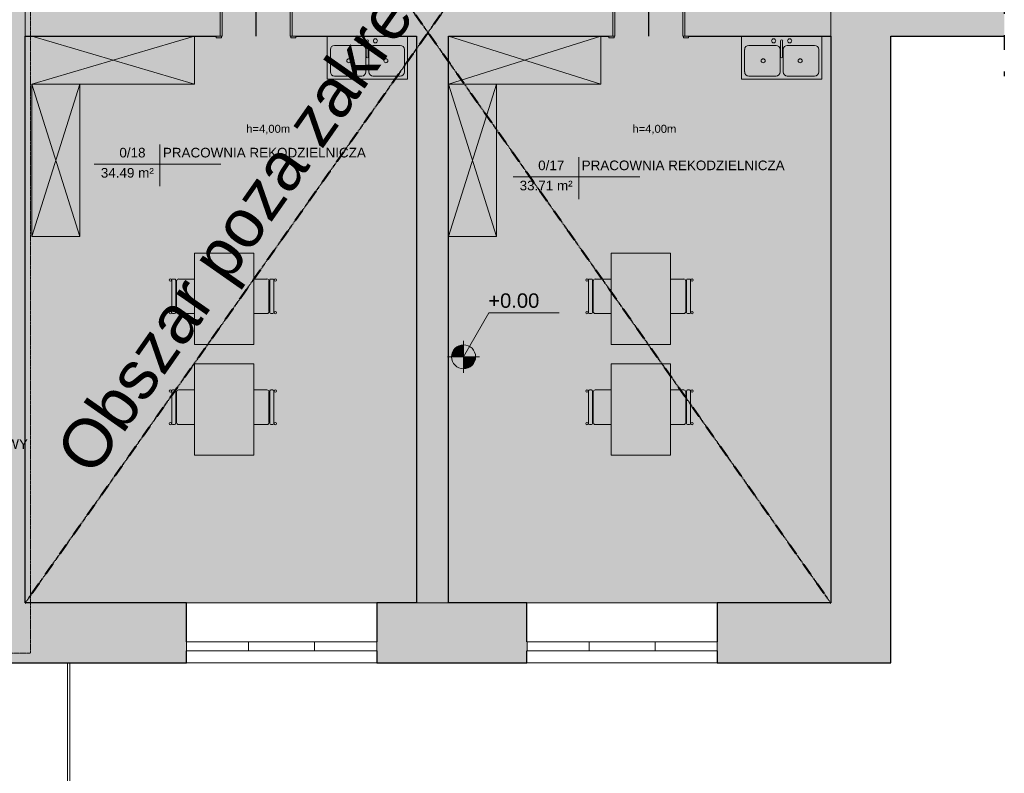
# Model space of a CAD drawing. Header units: inches. Extents: x -112469 to 885939, y -131046 to 286269.
# Tile 26 of 138: x -85763 to -73476, y -48436 to -39035. Entities that reach past the tile are written whole.
import ezdxf

# ---------------------------------------------------------------- set-up
doc = ezdxf.new("R2010")
doc.units = ezdxf.units.IN
doc.header["$MEASUREMENT"] = 0
doc.linetypes.add('ACAD_ISO03W100', pattern=[30, 12, -18])
doc.linetypes.add('Aligning Line 1_8_', pattern=[0.635, 0.3175, -0.3175])
for name, color, linetype, lineweight in [('A-AREA-IDEN', 251, 'Continuous', 9), ('A-DETL', 251, 'Continuous', 9), ('A-DETL-GENF', 254, 'Continuous', 9), ('A-DETL-MEDM', 251, 'Continuous', 25), ('A-DETL-THIN', 251, 'Continuous', 9), ('A-DOOR', 251, 'Continuous', 9), ('A-DOOR-FRAM', 251, 'Continuous', 18), ('A-FLOR-HRAL', 251, 'Continuous', 9), ('A-GLAZ', 251, 'Continuous', 9), ('A-WALL', 251, 'Continuous', 9), ('A-WALL-PATT', 254, 'Continuous', 25), ('G-ANNO-DIMS', 251, 'Continuous', 9), ('G-ANNO-TEXT', 251, 'Continuous', 9), ('I-FURN', 251, 'Continuous', 9), ('I-WALL', 251, 'Continuous', 9), ('P-SANR-FIXT', 251, 'Continuous', 9)]:
    doc.layers.add(name, color=color, linetype=linetype, lineweight=lineweight)
doc.styles.add('Arial', font='arial.ttf', dxfattribs={"height": 25})
doc.styles.add('Arial_2', font='arial.ttf', dxfattribs={"height": 10})
doc.styles.add('Arial_3', font='arial.ttf', dxfattribs={"height": 15})
doc.styles.add('Arial_5', font='arial.ttf', dxfattribs={"height": 20})

# ---------------------------------------------------------------- blocks, each defined once
blk = doc.blocks.new('Drzwi-wewnętrzne-jednoskrzydłowe-dwupanelowe-drewniane - 900 x 2100mm-321364-3_Poziom parteru')
at = {"layer": 'A-DOOR', "lineweight": 18}
for p, q in [((42.5, 111.1825), (39, 111.1825)), ((39, 111.1825), (39, 26.1825)), ((42.5, 26.1825), (42.5, 111.1825)), ((39, 26.1825), (42.5, 26.1825))]:
    blk.add_line(p, q, dxfattribs=at)
at = {"layer": 'A-DOOR'}
for p, q in [((-43.135, 28.1825), (-49.635, 28.1825)), ((-49.635, 28.1825), (-49.635, 26.1825)), ((-49.635, 26.1825), (-43.135, 26.1825)), ((-43.135, 26.1825), (-43.135, 28.1825)), ((49.635, 28.1825), (43.135, 28.1825)), ((43.135, 28.1825), (43.135, 26.1825)), ((43.135, 26.1825), (49.635, 26.1825)), ((49.635, 26.1825), (49.635, 28.1825)), ((-43.135, -26.8175), (-49.635, -26.8175)), ((-49.635, -26.8175), (-49.635, -28.8175)), ((-49.635, -28.8175), (-43.135, -28.8175)), ((-43.135, -28.8175), (-43.135, -26.8175)), ((49.635, -26.8175), (43.135, -26.8175)), ((43.135, -26.8175), (43.135, -28.8175)), ((43.135, -28.8175), (49.635, -28.8175)), ((49.635, -28.8175), (49.635, -26.8175))]:
    blk.add_line(p, q, dxfattribs=at)
blk.add_arc((42.5, 26.1825), 85, 90, 180, dxfattribs=at)
at = {"layer": 'A-DOOR-FRAM'}
for p, q in [((-42.5, 26.1825), (-45, 26.1825)), ((-45, 26.1825), (-45, -26.8175)), ((-42.5, 22.6825), (-42.5, 26.1825)), ((42.5, 26.1825), (42.5, 22.6825)), ((45, 26.1825), (42.5, 26.1825)), ((45, -26.8175), (45, 26.1825)), ((-41.23, 22.6825), (-42.5, 22.6825)), ((-42.5, -26.8175), (-42.5, 19.19)), ((-42.5, 19.19), (-41.23, 19.19)), ((-41.23, 19.19), (-41.23, 22.6825)), ((42.5, 22.6825), (41.23, 22.6825)), ((41.23, 22.6825), (41.23, 19.19)), ((41.23, 19.19), (42.5, 19.19)), ((42.5, 19.19), (42.5, -26.8175)), ((-45, -26.8175), (-42.5, -26.8175)), ((42.5, -26.8175), (45, -26.8175))]:
    blk.add_line(p, q, dxfattribs=at)
blk = doc.blocks.new('Drzwi-wewnętrzne-jednoskrzydłowe-dwupanelowe-drewniane - 900 x 2100mm-327950-3_Poziom parteru')
at = {"layer": 'A-DOOR'}
for p, q in [((-49.635, 28.8175), (-43.135, 28.8175)), ((-49.635, 26.8175), (-49.635, 28.8175)), ((-43.135, 26.8175), (-49.635, 26.8175)), ((-43.135, 28.8175), (-43.135, 26.8175)), ((43.135, 28.8175), (49.635, 28.8175)), ((43.135, 26.8175), (43.135, 28.8175)), ((49.635, 26.8175), (43.135, 26.8175)), ((49.635, 28.8175), (49.635, 26.8175)), ((-49.635, -26.1825), (-43.135, -26.1825)), ((-49.635, -28.1825), (-49.635, -26.1825)), ((-43.135, -28.1825), (-49.635, -28.1825)), ((-43.135, -26.1825), (-43.135, -28.1825)), ((43.135, -26.1825), (49.635, -26.1825)), ((43.135, -28.1825), (43.135, -26.1825)), ((49.635, -28.1825), (43.135, -28.1825)), ((49.635, -26.1825), (49.635, -28.1825))]:
    blk.add_line(p, q, dxfattribs=at)
at = {"layer": 'A-DOOR', "lineweight": 18}
for p, q in [((39, -26.1825), (42.5, -26.1825)), ((39, -111.1825), (39, -26.1825)), ((42.5, -26.1825), (42.5, -111.1825)), ((42.5, -111.1825), (39, -111.1825))]:
    blk.add_line(p, q, dxfattribs=at)
at = {"layer": 'A-DOOR'}
blk.add_arc((42.5, -26.1825), 85, 180, 270, dxfattribs=at)
at = {"layer": 'A-DOOR-FRAM'}
for p, q in [((-45, 26.8175), (-42.5, 26.8175)), ((-45, -26.1825), (-45, 26.8175)), ((-42.5, 26.8175), (-42.5, -19.19)), ((42.5, 26.8175), (45, 26.8175)), ((42.5, -19.19), (42.5, 26.8175)), ((45, 26.8175), (45, -26.1825)), ((-42.5, -19.19), (-41.23, -19.19)), ((-42.5, -22.6825), (-42.5, -26.1825)), ((-41.23, -22.6825), (-42.5, -22.6825)), ((-41.23, -19.19), (-41.23, -22.6825)), ((41.23, -19.19), (42.5, -19.19)), ((41.23, -22.6825), (41.23, -19.19)), ((42.5, -22.6825), (41.23, -22.6825)), ((42.5, -26.1825), (42.5, -22.6825)), ((-42.5, -26.1825), (-45, -26.1825)), ((45, -26.1825), (42.5, -26.1825))]:
    blk.add_line(p, q, dxfattribs=at)
blk = doc.blocks.new('Krzesło Breuera - Krzesło Breuera-494065-3_Poziom parteru')
at = {"layer": 'I-FURN'}
for p, q in [((-21.6, 7.1), (-21.6, -12.7)), ((21.6, -12.7), (21.6, 7.1)), ((-21.6, -17.6), (-21.6, -20.1)), ((20.3, -16.3), (-20.3, -16.3)), ((-20.3, -21.3), (20.3, -21.3)), ((-19.1, -15.2), (19, -15.2)), ((21.6, -20.1), (21.6, -17.6))]:
    blk.add_line(p, q, dxfattribs=at)
for centre, radius, start, end in [((-20.3, -23.1), 1.51, 360, 180), ((-20.3, -23.1), 1.51, 180, 360), ((-19.1, -12.7), 2.54, 180, 270), ((-20.3, -17.6), 1.27, 90, 180), ((-20.3, -20.1), 1.27, 180, 270), ((20.4, -23.1), 1.51, 360, 180), ((20.4, -23.1), 1.51, 180, 360), ((19, -12.7), 2.54, 270, 360), ((20.3, -17.6), 1.27, 360, 90), ((20.3, -20.1), 1.27, 270, 360)]:
    blk.add_arc(centre, radius, start, end, dxfattribs=at)
blk = doc.blocks.new('Krzesło Breuera - Krzesło Breuera-V10-3_Poziom parteru')
at = {"layer": 'I-FURN'}
for p, q in [((-21.6, 17.6), (-21.6, 20.1)), ((-21.6, -3.8), (-21.6, 12.7)), ((-20.3, 21.3), (20.3, 21.3)), ((20.3, 16.3), (-20.3, 16.3)), ((-19.1, 15.2), (19, 15.2)), ((21.6, 20.1), (21.6, 17.6)), ((21.6, 12.7), (21.6, -3.8))]:
    blk.add_line(p, q, dxfattribs=at)
for centre, radius, start, end in [((-20.3, 23.1), 1.51, 0, 180), ((-20.3, 23.1), 1.51, 180, 0), ((-20.3, 20.1), 1.27, 90, 180), ((-20.3, 17.6), 1.27, 180, 270), ((-19.1, 12.7), 2.54, 90, 180), ((20.4, 23.1), 1.51, 0, 180), ((20.4, 23.1), 1.51, 180, 0), ((19, 12.7), 2.54, 0, 90), ((20.3, 20.1), 1.27, 0, 90), ((20.3, 17.6), 1.27, 270, 0)]:
    blk.add_arc(centre, radius, start, end, dxfattribs=at)
blk = doc.blocks.new('Zlew kuchenny podwójny - 1000 x 535mm-496617-3_Poziom parteru')
at = {"layer": 'P-SANR-FIXT'}
for p, q in [((51.6, 27), (-48.4, 27)), ((-48.4, 27), (-48.4, -26.5)), ((51.6, -26.5), (51.6, 27)), ((-5.4, 15.6), (-39.5, 15.6)), ((0.3, 21.3), (0.3, 1.5)), ((2.8, 21.3), (2.8, 1.5)), ((42.7, 15.6), (8.6, 15.6)), ((-44.6, 10.5), (-44.6, -17.6)), ((-0.3, 10.5), (-0.3, -17.6)), ((3.5, 10.5), (3.5, -17.6)), ((47.8, -17.6), (47.8, 10.5)), ((-39.5, -22.7), (-5.4, -22.7)), ((8.6, -22.7), (42.7, -22.7)), ((-48.4, -26.5), (51.6, -26.5))]:
    blk.add_line(p, q, dxfattribs=at)
for centre, radius, start, end in [((-39.5, 10.5), 5.08, 90, 180), ((-8.4, 21.3), 2.54, 360, 180), ((-8.4, 21.3), 2.54, 180, 360), ((-5.4, 10.5), 5.08, 360, 90), ((1.6, 21.3), 1.27, 360, 180), ((8.6, 10.5), 5.08, 90, 180), ((11.6, 21.3), 2.54, 360, 180), ((11.6, 21.3), 2.54, 180, 360), ((42.7, 10.5), 5.08, 360, 90), ((1.6, 1.5), 1.27, 180, 0), ((-21.5, -3.6), 2.54, 0, 180), ((-21.5, -3.6), 2.54, 180, 360), ((24.7, -3.6), 2.54, 0, 180), ((24.7, -3.6), 2.54, 180, 360), ((-39.5, -17.6), 5.08, 180, 270), ((-5.4, -17.6), 5.08, 270, 0), ((8.6, -17.6), 5.08, 180, 270), ((42.7, -17.6), 5.08, 270, 0)]:
    blk.add_arc(centre, radius, start, end, dxfattribs=at)
blk = doc.blocks.new('Poręcz - Poręcz-564848-3_Poziom parteru')
at = {"layer": 'A-FLOR-HRAL'}
for p, q in [((16893.1, -10415.5), (16893.1, -10780.2)), ((16896.1, -10783.2), (16896.1, -10415.5)), ((16893.1, -10780.2), (16783.6, -10780.2)), ((16783.6, -10780.2), (16783.6, -10783.2)), ((16783.6, -10783.2), (16896.1, -10783.2))]:
    blk.add_line(p, q, dxfattribs=at)
blk.add_open_spline([(16896.1, -10783.2), (16896.1, -10783.2), (16896.1, -10783.2), (16896, -10783.1), (16895.9, -10783), (16895.8, -10782.9), (16895.8, -10782.8), (16895.7, -10782.8), (16895.5, -10782.6), (16895.4, -10782.5), (16895.3, -10782.4), (16895.2, -10782.3), (16895.1, -10782.2), (16895, -10782.1), (16894.9, -10782), (16894.8, -10781.9), (16894.7, -10781.8), (16894.6, -10781.7), (16894.5, -10781.6), (16894.4, -10781.5), (16894.3, -10781.4), (16894.2, -10781.3), (16894.1, -10781.2), (16894, -10781.1), (16894, -10781.1), (16893.9, -10781), (16893.8, -10780.9), (16893.7, -10780.8), (16893.6, -10780.7), (16893.5, -10780.6), (16893.4, -10780.5), (16893.3, -10780.4), (16893.2, -10780.3), (16893.1, -10780.2), (16893.1, -10780.2), (16893.1, -10780.2)], degree=3, knots=[0, 0, 0, 0, 0.083333, 0.125, 0.166667, 0.208333, 0.229167, 0.25, 0.291667, 0.333333, 0.354167, 0.375, 0.395833, 0.416667, 0.4375, 0.458333, 0.479167, 0.5, 0.520833, 0.541667, 0.5625, 0.583333, 0.604167, 0.625, 0.645833, 0.666667, 0.6875, 0.708333, 0.75, 0.770833, 0.791667, 0.833333, 0.875, 0.916667, 1, 1, 1, 1], dxfattribs=at)
blk = doc.blocks.new('Aluminum_2 szybowe - 160x140-V12-3_Poziom parteru')
at = {"layer": 'A-GLAZ'}
for p, q in [((-137.2, 25.2), (22.8, 25.2)), ((-137.2, 13.7), (-137.2, 25.2)), ((22.8, 25.2), (22.8, 13.7)), ((22.8, 13.7), (-137.2, 13.7))]:
    blk.add_line(p, q, dxfattribs=at)
blk = doc.blocks.new('Aluminum_2 szybowe - 160x140-V13-3_Poziom parteru')
at = {"layer": 'A-GLAZ'}
for p, q in [((-137.2, 25.2), (22.8, 25.2)), ((-137.2, 13.7), (-137.2, 25.2)), ((22.8, 25.2), (22.8, 13.7)), ((22.8, 13.7), (-137.2, 13.7))]:
    blk.add_line(p, q, dxfattribs=at)
blk = doc.blocks.new('Etyk_pom_1_mala - Etyk_pom_1_mala-219433-3_Poziom parteru')
at = {"layer": 'A-AREA-IDEN'}
for p, q in [((-0.096, 0.144), (-0.096, -0.378)), ((-0.915, -0.101), (0.666, -0.101))]:
    blk.add_line(p, q, dxfattribs=at)
blk = doc.blocks.new('rozbicie')
at = {"layer": 'A-DETL-GENF', "true_color": 0xe5e5e5}
blk.add_hatch(color=254, dxfattribs=at).paths.add_polyline_path([(-14345.91, -15634.6), (-14345.91, -8566.85), (-15895.91, -8566.85), (-15895.91, -8036.85), (-11895.91, -8036.85), (-11895.91, -8566.85), (-13945.91, -8566.85), (-13945.91, -15634.6), (-9175.91, -15634.6), (-9175.91, -8566.85), (-10995.91, -8566.85), (-10995.91, -8036.85), (-9175.91, -8036.85), (-9175.91, -6086.85), (-10455.91, -6086.85), (-10455.91, -5746.85), (-9175.91, -5746.85), (-9175.91, -4606.85), (-10497.26, -4606.85), (-10497.26, -4546.85), (-10305.91, -4546.85), (-10305.91, -4563.2), (-10285.91, -4563.2), (-10285.91, -4516.85), (-10225.91, -4516.85), (-10225.91, -4563.2), (-10205.91, -4563.2), (-10205.91, -4546.85), (-9175.91, -4546.85), (-9175.91, -3636.85), (-10205.91, -3636.85), (-10205.91, -3620.5), (-10225.91, -3620.5), (-10225.91, -3666.85), (-10285.91, -3666.85), (-10285.91, -3556.85), (-10225.91, -3556.85), (-10225.91, -3603.2), (-10205.91, -3603.2), (-10205.91, -3576.85), (-9175.91, -3576.85), (-9175.91, -2626.85), (-10225.91, -2626.85), (-10225.91, -2706.85), (-10285.91, -2706.85), (-10285.91, -2626.85), (-10485.91, -2626.85), (-10485.91, -2386.85), (-10595.91, -2386.85), (-10595.91, -2326.85), (-10425.91, -2326.85), (-10425.91, -2566.85), (-9175.91, -2566.85), (-9175.91, -1406.85), (-11505.91, -1406.85), (-11505.91, -2326.85), (-11445.91, -2326.85), (-11445.91, -2386.85), (-11505.91, -2386.85), (-11505.91, -4546.85), (-11347.26, -4546.85), (-11347.26, -4606.85), (-11505.91, -4606.85), (-11505.91, -5746.85), (-11455.91, -5746.85), (-11455.91, -6086.85), (-11605.91, -6086.85), (-11605.91, -5746.85), (-11559.56, -5746.85), (-11559.56, -5726.85), (-11565.91, -5726.85), (-11565.91, -4606.85), (-11724.56, -4606.85), (-11724.56, -4546.85), (-11565.91, -4546.85), (-11565.91, -2386.85), (-11625.91, -2386.85), (-11625.91, -2326.85), (-11565.91, -2326.85), (-11565.91, -1406.85), (-13945.91, -1406.85), (-13945.91, -2566.85), (-12645.91, -2566.85), (-12645.91, -2326.85), (-12475.91, -2326.85), (-12475.91, -2386.85), (-12585.91, -2386.85), (-12585.91, -2626.85), (-12785.91, -2626.85), (-12785.91, -2706.85), (-12845.91, -2706.85), (-12845.91, -2626.85), (-13945.91, -2626.85), (-13945.91, -3576.85), (-12865.91, -3576.85), (-12865.91, -3603.2), (-12845.91, -3603.2), (-12845.91, -3556.85), (-12785.91, -3556.85), (-12785.91, -3666.85), (-12845.91, -3666.85), (-12845.91, -3620.5), (-12865.91, -3620.5), (-12865.91, -3636.85), (-13945.91, -3636.85), (-13945.91, -4546.85), (-12865.91, -4547.94), (-12865.91, -4563.2), (-12845.91, -4563.2), (-12845.91, -4516.85), (-12785.91, -4516.85), (-12785.91, -4563.2), (-12765.91, -4563.2), (-12765.91, -4546.85), (-12574.56, -4546.85), (-12574.56, -4606.85), (-13945.91, -4606.85), (-13945.91, -5746.85), (-12605.91, -5746.85), (-12605.91, -6086.85), (-14895.91, -6086.85), (-14895.91, -5746.85), (-14445.91, -5746.85), (-14445.91, -1406.85), (-16245.91, -1406.85), (-16245.91, -5746.85), (-15795.91, -5746.85), (-15795.91, -6086.85), (-17095.91, -6086.85), (-17095.91, -5746.85), (-16345.91, -5746.85), (-16345.91, -1406.85), (-19225.91, -1406.85), (-19225.91, -5746.85), (-17995.91, -5746.85), (-17995.91, -6086.85), (-19225.91, -6086.85), (-19225.91, -8036.85), (-16795.91, -8036.85), (-16795.91, -8566.85), (-19225.91, -8566.85), (-19225.91, -15634.6), (-14841.31, -15634.6)])
at = {"layer": 'A-WALL-PATT', "lineweight": 9}
h = blk.add_hatch(color=251, dxfattribs=at)
h.paths.add_polyline_path([(-19385.91, -16384.6), (-19225.91, -16384.6), (-19225.91, -7820.73), (-19685.91, -7820.73), (-19685.91, -16384.6), (-19523.94, -16384.6)])
h.paths.add_polyline_path([(-19285.12, -6220.73), (-19225.91, -6220.73), (-19225.91, -1406.85), (-19685.91, -1406.85), (-19685.91, -6220.73), (-19336.14, -6220.73)])
h = blk.add_hatch(color=251, dxfattribs=at)
h.paths.add_polyline_path([(-14345.91, -15634.6), (-13945.91, -15634.6), (-13945.91, -8566.85), (-11895.91, -8566.85), (-11895.91, -8036.85), (-15895.91, -8036.85), (-15895.91, -8566.85), (-14345.91, -8566.85), (-14345.91, -14326.31)])
h.paths.add_polyline_path([(-18643.72, -8566.85), (-16795.91, -8566.85), (-16795.91, -8036.85), (-19225.91, -8036.85), (-19225.91, -8566.85)])
h.paths.add_polyline_path([(-9841.51, -8566.85), (-9175.91, -8566.85), (-9175.91, -8036.85), (-10995.91, -8036.85), (-10995.91, -8566.85), (-10455.91, -8566.85)])
h.paths.add_polyline_path([(-9841.51, -6086.85), (-9175.91, -6086.85), (-9175.91, -5746.85), (-10455.91, -5746.85), (-10455.91, -6086.85), (-10409.56, -6086.85)])
h.paths.add_polyline_path([(-11605.91, -6086.85), (-11455.91, -6086.85), (-11455.91, -5746.85), (-11505.91, -5746.85), (-11505.91, -4606.85), (-11347.26, -4606.85), (-11347.26, -4546.85), (-11505.91, -4546.85), (-11505.91, -2386.85), (-11445.91, -2386.85), (-11445.91, -2326.85), (-11505.91, -2326.85), (-11505.91, -1406.85), (-11565.91, -1406.85), (-11565.91, -2326.85), (-11625.91, -2326.85), (-11625.91, -2386.85), (-11565.91, -2386.85), (-11565.91, -4546.85), (-11724.56, -4546.85), (-11724.56, -4606.85), (-11565.91, -4606.85), (-11564.85, -5726.85), (-11559.56, -5726.85), (-11559.56, -5746.85), (-11605.91, -5746.85), (-11605.91, -6051.85)])
h.paths.add_polyline_path([(-13945.91, -6086.85), (-12605.91, -6086.85), (-12605.91, -5746.85), (-13945.91, -5746.85), (-13945.91, -4606.85), (-12574.56, -4606.85), (-12574.56, -4546.85), (-12765.91, -4546.85), (-12765.91, -4563.2), (-12785.91, -4563.2), (-12785.91, -4516.85), (-12845.91, -4516.85), (-12845.91, -4563.2), (-12865.91, -4563.2), (-12865.91, -4546.85), (-13945.91, -4546.85), (-13945.91, -3636.85), (-12865.91, -3636.85), (-12865.91, -3620.5), (-12845.91, -3620.5), (-12845.91, -3666.85), (-12785.91, -3666.85), (-12785.91, -3556.85), (-12845.91, -3556.85), (-12845.91, -3603.2), (-12865.91, -3603.2), (-12865.91, -3576.85), (-13945.91, -3576.85), (-13945.91, -2626.85), (-12845.91, -2626.85), (-12845.91, -2706.85), (-12785.91, -2706.85), (-12785.91, -2626.85), (-12585.91, -2626.85), (-12585.91, -2386.85), (-12475.91, -2386.85), (-12475.91, -2326.85), (-12645.91, -2326.85), (-12645.91, -2566.85), (-13945.91, -2566.85), (-13945.91, -1406.85), (-14445.91, -1406.85), (-14445.91, -5746.85), (-14895.91, -5746.85), (-14895.91, -6086.85), (-14445.91, -6086.85)])
h.paths.add_polyline_path([(-16003.05, -6086.85), (-15795.91, -6086.85), (-15795.91, -5746.85), (-16245.91, -5746.85), (-16245.91, -1406.85), (-16345.91, -1406.85), (-16345.91, -5746.85), (-17095.91, -5746.85), (-17095.91, -6086.85), (-16883.27, -6086.85)])
h.paths.add_polyline_path([(-19225.91, -6086.85), (-17995.91, -6086.64), (-17995.91, -5746.85), (-19225.91, -5746.85)])
h.paths.add_polyline_path([(-9841.51, -4606.85), (-9175.91, -4606.85), (-9175.91, -4546.85), (-10205.91, -4548), (-10205.91, -4563.2), (-10225.91, -4563.2), (-10225.91, -4516.85), (-10285.91, -4516.85), (-10285.91, -4563.2), (-10305.91, -4563.2), (-10305.91, -4546.85), (-10497.26, -4546.85), (-10497.26, -4606.85), (-10119.68, -4606.85)])
h.paths.add_polyline_path([(-10225.91, -3666.85), (-10225.91, -3620.5), (-10205.91, -3620.5), (-10205.91, -3636.85), (-9175.91, -3636.85), (-9175.91, -3576.85), (-10205.91, -3576.85), (-10205.91, -3603.2), (-10225.91, -3603.2), (-10225.91, -3556.85), (-10285.91, -3556.85), (-10285.91, -3666.85), (-10250.91, -3666.85)])
h.paths.add_polyline_path([(-10250.91, -2706.85), (-10225.91, -2706.85), (-10225.91, -2626.85), (-9175.91, -2626.85), (-9175.91, -2566.85), (-10425.91, -2566.85), (-10425.91, -2326.85), (-10595.91, -2326.85), (-10595.91, -2386.85), (-10485.91, -2386.85), (-10485.91, -2626.85), (-10285.91, -2626.85), (-10285.91, -2706.85)])
h = blk.add_hatch(color=251, dxfattribs=at)
h.paths.add_polyline_path([(-9175.91, -15634.6), (-8425.91, -15634.6), (-8425.91, -8036.85), (-9175.91, -8036.85), (-9175.91, -14326.31)])
h.paths.add_polyline_path([(-8800.91, -6086.85), (-8425.91, -6086.85), (-8425.91, -1406.85), (-9175.91, -1406.85), (-9175.91, -6086.85), (-8961.29, -6086.85)])
blk.add_hatch(color=251, dxfattribs=at).paths.add_polyline_path([(-7009.55, -8036.85), (-8425.91, -8036.85), (-8425.91, -8566.85), (-7009.55, -8566.85)])
h = blk.add_hatch(color=251, dxfattribs=at)
h.paths.add_polyline_path([(-8425.91, -16384.6), (-8425.91, -15634.6), (-10591.31, -15634.6), (-10591.31, -16384.6), (-9175.91, -16384.6)])
h.paths.add_polyline_path([(-12965.91, -16384.6), (-12965.91, -15634.6), (-14841.31, -15634.6), (-14841.31, -16384.6), (-13945.91, -16384.6)])
h.paths.add_polyline_path([(-17215.91, -16384.6), (-17215.91, -15634.6), (-19225.91, -15634.6), (-19225.91, -16384.6), (-18643.72, -16384.6)])
at = {"layer": 'G-ANNO-DIMS'}
h = blk.add_hatch(color=251, dxfattribs=at)
edge = h.paths.add_edge_path()
edge.add_arc((-13757.16, -12566.07), 150, 90, 180)
edge.add_line((-13907.16, -12566.07), (-13757.16, -12566.07))
edge.add_line((-13757.16, -12566.07), (-13757.16, -12416.07))
h = blk.add_hatch(color=251, dxfattribs=at)
edge = h.paths.add_edge_path()
edge.add_arc((-13757.16, -12566.07), 150, 270, 360)
edge.add_line((-13607.16, -12566.07), (-13757.16, -12566.07))
edge.add_line((-13757.16, -12566.07), (-13757.16, -12716.07))
at = {"layer": 'A-DETL', "color": 251, "linetype": 'Aligning Line 1_8_', "lineweight": 18}
for p, q in [((-19161.47, -293.92), (-19161.47, -16264.6)), ((-19161.47, -16264.6), (-25761.47, -16264.6))]:
    blk.add_line(p, q, dxfattribs=at)
at = {"layer": 'A-DETL', "color": 251, "linetype": 'Aligning Line 1_8_', "lineweight": 50}
for p, q in [((-9175.91, -1406.85), (-19225.91, -15634.6)), ((-19225.91, -1406.85), (-9175.91, -15634.6))]:
    blk.add_line(p, q, dxfattribs=at)
at = {"layer": 'A-DETL-MEDM', "color": 251}
for p, q in [((-16345.91, -8566.85), (-16345.91, -7456.85)), ((-11445.91, -8566.85), (-11445.91, -7456.85))]:
    blk.add_line(p, q, dxfattribs=at)
at = {"layer": 'A-DETL-THIN', "color": 251}
for p, q in [((-19225.91, -1406.85), (-19225.91, -15634.6)), ((-9175.91, -15634.6), (-9175.91, -1406.85)), ((-19145.91, -9166.85), (-17115.02, -8566.85)), ((-17115.02, -9166.85), (-19145.91, -8566.85)), ((-17115.02, -8566.85), (-19015.02, -8566.85)), ((-17115.02, -9166.85), (-17115.02, -8566.85)), ((-13945.91, -9166.85), (-12045.91, -8566.85)), ((-12045.91, -9166.85), (-13945.91, -8566.85)), ((-12045.91, -9166.85), (-12045.91, -8566.85)), ((-19145.91, -9166.85), (-17115.02, -9166.85)), ((-19145.91, -9166.85), (-18545.91, -9166.85)), ((-19145.91, -11066.85), (-19145.91, -9166.85)), ((-18545.91, -9166.85), (-19145.91, -11066.85)), ((-18545.91, -11066.85), (-19145.91, -9166.85)), ((-18545.91, -9166.85), (-18545.91, -11066.85)), ((-13945.91, -9166.85), (-12045.91, -9166.85)), ((-13945.91, -9166.85), (-13345.91, -9166.85)), ((-13345.91, -9166.85), (-13945.91, -11066.85)), ((-13345.91, -11066.85), (-13945.91, -9166.85)), ((-13345.91, -9166.85), (-13345.91, -11066.85)), ((-18545.91, -11066.85), (-19145.91, -11066.85)), ((-13345.91, -11066.85), (-13945.91, -11066.85)), ((-16375.02, -11273.79), (-17115.02, -11273.79)), ((-17115.02, -11273.79), (-17115.02, -12413.79)), ((-17115.02, -11273.79), (-16375.02, -11273.79)), ((-17115.02, -12413.79), (-17115.02, -11273.79)), ((-16375.02, -12413.79), (-16375.02, -11273.79)), ((-16375.02, -11273.79), (-16375.02, -12413.79)), ((-11175.02, -11273.79), (-11915.02, -11273.79)), ((-11915.02, -11273.79), (-11915.02, -12413.79)), ((-11915.02, -11273.79), (-11175.02, -11273.79)), ((-11915.02, -12413.79), (-11915.02, -11273.79)), ((-11175.02, -12413.79), (-11175.02, -11273.79)), ((-11175.02, -11273.79), (-11175.02, -12413.79)), ((-17115.02, -12413.79), (-16375.02, -12413.79)), ((-16375.02, -12413.79), (-17115.02, -12413.79)), ((-11915.02, -12413.79), (-11175.02, -12413.79)), ((-11175.02, -12413.79), (-11915.02, -12413.79)), ((-16375.02, -12653.79), (-17115.02, -12653.79)), ((-17115.02, -12653.79), (-17115.02, -13793.79)), ((-17115.02, -12653.79), (-16375.02, -12653.79)), ((-17115.02, -13793.79), (-17115.02, -12653.79)), ((-16375.02, -13793.79), (-16375.02, -12653.79)), ((-16375.02, -12653.79), (-16375.02, -13793.79)), ((-11175.02, -12653.79), (-11915.02, -12653.79)), ((-11915.02, -12653.79), (-11915.02, -13793.79)), ((-11915.02, -12653.79), (-11175.02, -12653.79)), ((-11915.02, -13793.79), (-11915.02, -12653.79)), ((-11175.02, -13793.79), (-11175.02, -12653.79)), ((-11175.02, -12653.79), (-11175.02, -13793.79)), ((-17115.02, -13793.79), (-16375.02, -13793.79)), ((-16375.02, -13793.79), (-17115.02, -13793.79)), ((-11915.02, -13793.79), (-11175.02, -13793.79)), ((-11175.02, -13793.79), (-11915.02, -13793.79)), ((-19225.91, -15634.6), (-9175.91, -15634.6))]:
    blk.add_line(p, q, dxfattribs=at)
at = {"layer": 'A-WALL', "color": 251, "lineweight": 25}
for p, q in [((-19225.91, -15634.6), (-19225.91, -8566.85)), ((-9175.91, -8566.85), (-9175.91, -15634.6)), ((-8425.91, -16384.6), (-8425.91, -8566.85)), ((-17215.91, -15634.6), (-19225.91, -15634.6)), ((-17215.91, -16120.3), (-17215.91, -15634.6)), ((-14345.91, -15634.6), (-14841.31, -15634.6)), ((-14841.31, -15634.6), (-14841.31, -16120.3)), ((-12965.91, -15634.6), (-13945.91, -15634.6)), ((-12965.91, -16120.3), (-12965.91, -15634.6)), ((-9175.91, -15634.6), (-10591.31, -15634.6)), ((-10591.31, -15634.6), (-10591.31, -16120.3)), ((-17215.91, -16384.6), (-17215.91, -16234.6)), ((-14841.31, -16234.6), (-14841.31, -16384.6)), ((-12965.91, -16384.6), (-12965.91, -16234.6)), ((-10591.31, -16234.6), (-10591.31, -16384.6)), ((-19685.91, -16384.6), (-17215.91, -16384.6)), ((-14841.31, -16384.6), (-12965.91, -16384.6)), ((-10591.31, -16384.6), (-8425.91, -16384.6))]:
    blk.add_line(p, q, dxfattribs=at)
at = {"layer": 'A-WALL', "color": 251}
for p, q in [((-17215.91, -15634.6), (-14841.31, -15634.6)), ((-12965.91, -15634.6), (-10591.31, -15634.6)), ((-14841.31, -16384.6), (-17215.91, -16384.6)), ((-10591.31, -16384.6), (-12965.91, -16384.6))]:
    blk.add_line(p, q, dxfattribs=at)
at = {"layer": 'G-ANNO-DIMS', "color": 251}
for p, q in [((-13757.16, -12566.07), (-13440.1, -12016.91)), ((-13440.1, -12016.91), (-12562.54, -12016.91)), ((-13757.16, -12366.07), (-13757.16, -12766.07)), ((-13757.16, -12566.07), (-13757.16, -12416.07)), ((-13557.16, -12566.07), (-13957.16, -12566.07)), ((-13907.16, -12566.07), (-13757.16, -12566.07)), ((-13607.16, -12566.07), (-13757.16, -12566.07)), ((-13757.16, -12566.07), (-13757.16, -12716.07))]:
    blk.add_line(p, q, dxfattribs=at)
for start, end in [(90, 180), (0, 90), (180, 270), (270, 0)]:
    blk.add_arc((-13757.16, -12566.07), 150, start, end, dxfattribs=at)
at = {"layer": 'I-WALL', "color": 251, "lineweight": 25}
for p, q in [((-19225.91, -8566.85), (-16842.26, -8566.85)), ((-15849.56, -8566.85), (-14345.91, -8566.85)), ((-14345.91, -8566.85), (-14345.91, -15634.6)), ((-13945.91, -15634.6), (-13945.91, -8566.85)), ((-13945.91, -8566.85), (-11942.26, -8566.85)), ((-10949.56, -8566.85), (-9175.91, -8566.85)), ((-8425.91, -8566.85), (-7009.55, -8566.85))]:
    blk.add_line(p, q, dxfattribs=at)
at = {"layer": 'A-AREA-IDEN', "color": 251, "xscale": 999.9999999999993, "yscale": 999.9999999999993, "zscale": 999.9999999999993}
for p in [(-17450.39, -10061.03), (-12224.36, -10219.83)]:
    blk.add_blockref('Etyk_pom_1_mala - Etyk_pom_1_mala-219433-3_Poziom parteru', p, dxfattribs=at)
at = {"layer": 'A-DOOR', "color": 251, "xscale": 10, "yscale": 10, "zscale": 10}
blk.add_blockref('Drzwi-wewnętrzne-jednoskrzydłowe-dwupanelowe-drewniane - 900 x 2100mm-321364-3_Poziom parteru', (-16345.91, -8298.68), dxfattribs=at)
at = {"layer": 'A-DOOR', "color": 251, "xscale": 10, "yscale": 10, "zscale": 10, "rotation": 180}
blk.add_blockref('Drzwi-wewnętrzne-jednoskrzydłowe-dwupanelowe-drewniane - 900 x 2100mm-327950-3_Poziom parteru', (-11445.91, -8298.68), dxfattribs=at)
at = {"layer": 'A-FLOR-HRAL', "color": 251, "xscale": 10, "yscale": 10, "zscale": 10}
blk.add_blockref('Poręcz - Poręcz-564848-3_Poziom parteru', (-187632.13, 87770.3), dxfattribs=at)
at = {"layer": 'A-GLAZ', "color": 251, "xscale": 10, "yscale": 10, "zscale": 10, "rotation": 180}
for name, p in [('Aluminum_2 szybowe - 160x140-V12-3_Poziom parteru', (-16987.51, -15983.04)), ('Aluminum_2 szybowe - 160x140-V13-3_Poziom parteru', (-16212.91, -15983.04)), ('Aluminum_2 szybowe - 160x140-V12-3_Poziom parteru', (-12737.51, -15983.04)), ('Aluminum_2 szybowe - 160x140-V13-3_Poziom parteru', (-11962.91, -15983.04))]:
    blk.add_blockref(name, p, dxfattribs=at)
at = {"layer": 'I-FURN', "color": 251, "xscale": 10, "yscale": 10, "zscale": 10, "rotation": 270}
for name, p in [('Krzesło Breuera - Krzesło Breuera-494065-3_Poziom parteru', (-17186.45, -11811.62)), ('Krzesło Breuera - Krzesło Breuera-V10-3_Poziom parteru', (-16337.19, -11811.62)), ('Krzesło Breuera - Krzesło Breuera-494065-3_Poziom parteru', (-11986.45, -11811.62)), ('Krzesło Breuera - Krzesło Breuera-V10-3_Poziom parteru', (-11137.19, -11811.62)), ('Krzesło Breuera - Krzesło Breuera-494065-3_Poziom parteru', (-17186.45, -13195.99)), ('Krzesło Breuera - Krzesło Breuera-V10-3_Poziom parteru', (-16337.19, -13195.99)), ('Krzesło Breuera - Krzesło Breuera-494065-3_Poziom parteru', (-11986.45, -13195.99)), ('Krzesło Breuera - Krzesło Breuera-V10-3_Poziom parteru', (-11137.19, -13195.99))]:
    blk.add_blockref(name, p, dxfattribs=at)
at = {"layer": 'P-SANR-FIXT', "color": 251, "xscale": 10, "yscale": 10, "zscale": 10}
for p in [(-14973.49, -8837.4), (-9803.49, -8837.4)]:
    blk.add_blockref('Zlew kuchenny podwójny - 1000 x 535mm-496617-3_Poziom parteru', p, dxfattribs=at)
at = {"layer": 'A-AREA-IDEN', "color": 251, "char_height": 120, "attachment_point": 1, "style": 'Arial'}
for s, insert, width in [('0/18', (-18052.3, -9959.31), 424.8944), ('PRACOWNIA REKODZIELNICZA', (-17509.52, -9959.31), 3318.9862), ('34.49 m²', (-18283.66, -10211.02), 857.8056), ('0/17', (-12826.27, -10118.11), 424.8944), ('PRACOWNIA REKODZIELNICZA', (-12283.48, -10118.11), 3318.9862), ('33.71 m²', (-13057.63, -10369.82), 857.8056), ('ŚCIOWY', (-19873.13, -13594.24), 905.9069)]:
    blk.add_mtext(s, dxfattribs=dict(at, insert=insert, width=width))
at = {"layer": 'G-ANNO-DIMS', "color": 251, "insert": (-13448.2, -11774.75), "char_height": 180, "width": 601.5934, "attachment_point": 1, "line_spacing_factor": 0.941778, "style": 'Arial_2'}
blk.add_mtext('+0.00', dxfattribs=at)
at = {"layer": 'G-ANNO-TEXT', "color": 251, "insert": (-18877.11, -13732.57), "char_height": 600, "width": 16643.0325, "attachment_point": 1, "rotation": 55.043017, "style": 'Arial_5'}
blk.add_mtext('Obszar poza zakresem opracowania', dxfattribs=at)
at = {"layer": 'G-ANNO-TEXT', "color": 251, "char_height": 100, "width": 649.3669, "attachment_point": 1, "style": 'Arial_3'}
for insert in [(-16468.74, -9671.96), (-11649.95, -9671.96)]:
    blk.add_mtext('h=4,00m', dxfattribs=dict(at, insert=insert))

msp = doc.modelspace()

# ---------------------------------------------------------------- block references
msp.add_blockref('rozbicie', (-66467, -30674))

# ---------------------------------------------------------------- next in the draw order: linework, layer by layer
at = {"color": 0, "linetype": 'ACAD_ISO03W100', "ltscale": 15}
msp.add_line((-73476, -35630), (-73476, -39740), dxfattribs=at)

doc.saveas('drawing.dxf')
